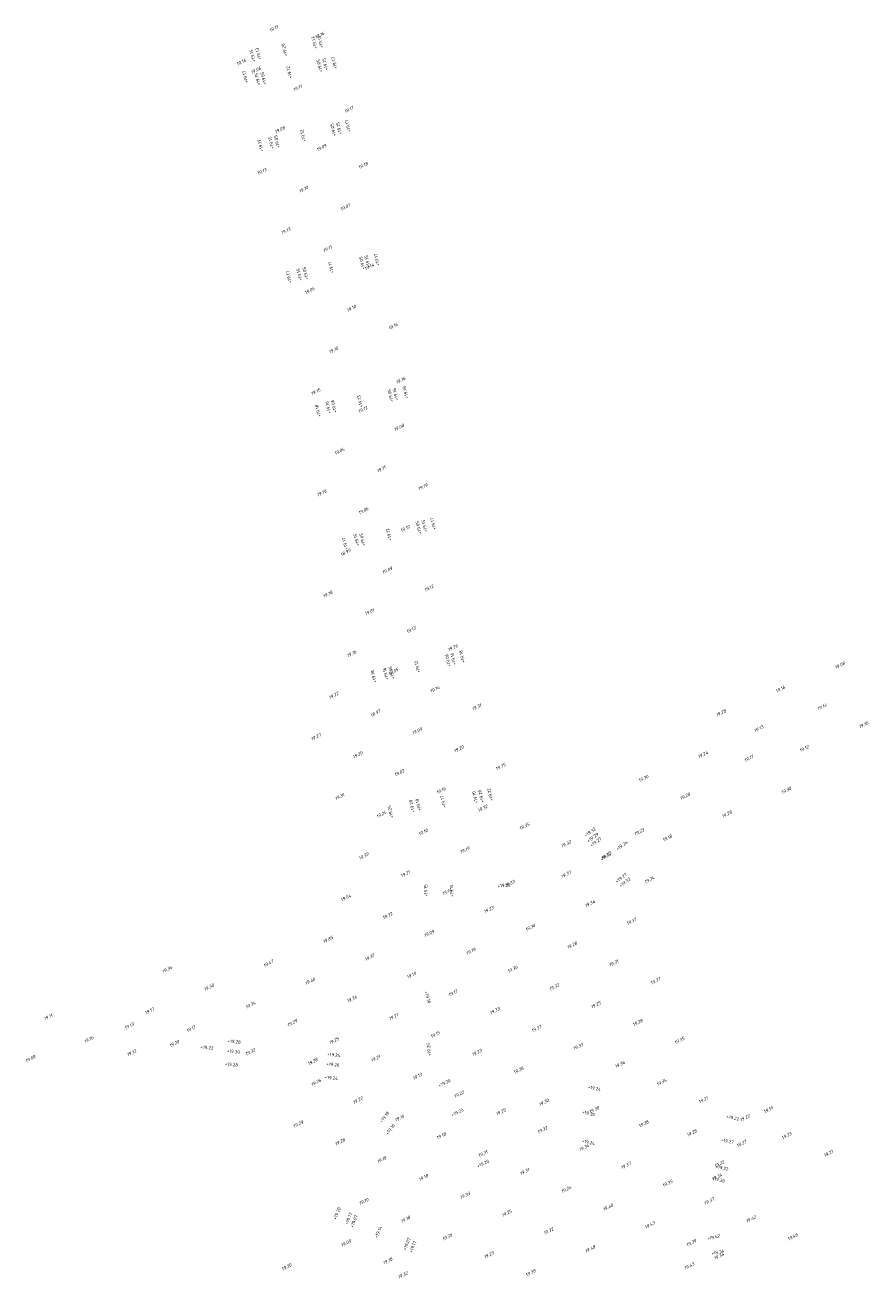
# Model space of a CAD drawing. Header units: metres. Extents: x 202983 to 204040, y 388598 to 392940.
# Tile 6 of 19: x 203947 to 204040, y 389813 to 389952. Entities that reach past the tile are written whole.
import ezdxf

# ---------------------------------------------------------------- set-up
doc = ezdxf.new("R2010")
doc.units = ezdxf.units.M
doc.layers.add('B-WE-OG-HOOGTEPUNT-T18', color=252, linetype='Continuous', lineweight=18)
doc.layers.add('N-WE-OG-HOOGTEPUNT-T25', color=7, linetype='Continuous', lineweight=25)
doc.styles.add('NLCS-ISO', font='NLCS-ISO.ttf')
doc.styles.add('NLCS-ISO-M200-T18', font='NLCS-ISO.ttf', dxfattribs={"height": 0.36})

msp = doc.modelspace()

# ---------------------------------------------------------------- texts
at = {"layer": 'B-WE-OG-HOOGTEPUNT-T18', "linetype": 'Continuous', "lineweight": 18, "char_height": 0.36, "attachment_point": 8, "rotation": 27, "style": 'NLCS-ISO'}
for s, insert in [('{\\fNLCS-ISO|b0|i1|c0|p2;\\C256;19.11}', (203974.48, 389950.97, 19.11)), ('{\\fNLCS-ISO|b0|i1|c0|p2;\\C256;19.16}', (203979.55, 389950.24, 19.16)), ('{\\fNLCS-ISO|b0|i1|c0|p2;\\C256;19.16}', (203970.9, 389947.27, 19.16)), ('{\\fNLCS-ISO|b0|i1|c0|p2;\\C256;19.06}', (203972.52, 389946.37, 19.06)), ('{\\fNLCS-ISO|b0|i1|c0|p2;\\C256;19.11}', (203977.11, 389944.41, 19.11)), ('{\\fNLCS-ISO|b0|i1|c0|p2;\\C256;19.17}', (203982.79, 389942.05, 19.17)), ('{\\fNLCS-ISO|b0|i1|c0|p2;\\C256;19.08}', (203975.15, 389939.81, 19.08)), ('{\\fNLCS-ISO|b0|i1|c0|p2;\\C256;19.09}', (203979.75, 389937.84, 19.09)), ('{\\fNLCS-ISO|b0|i1|c0|p2;\\C256;19.18}', (203984.34, 389935.88, 19.18)), ('{\\fNLCS-ISO|b0|i1|c0|p2;\\C256;19.13}', (203973.18, 389935.21, 19.13)), ('{\\fNLCS-ISO|b0|i1|c0|p2;\\C256;19.10}', (203977.78, 389933.25, 19.1)), ('{\\fNLCS-ISO|b0|i1|c0|p2;\\C256;19.07}', (203982.38, 389931.28, 19.07)), ('{\\fNLCS-ISO|b0|i1|c0|p2;\\C256;19.13}', (203975.81, 389928.65, 19.13)), ('{\\fNLCS-ISO|b0|i1|c0|p2;\\C256;19.11}', (203980.41, 389926.68, 19.11)), ('{\\fNLCS-ISO|b0|i1|c0|p2;\\C256;19.14}', (203985.01, 389924.72, 19.14)), ('{\\fNLCS-ISO|b0|i1|c0|p2;\\C256;19.06}', (203978.44, 389922.08, 19.06)), ('{\\fNLCS-ISO|b0|i1|c0|p2;\\C256;19.10}', (203983.04, 389920.12, 19.1)), ('{\\fNLCS-ISO|b0|i1|c0|p2;\\C256;19.16}', (203987.64, 389918.15, 19.16)), ('{\\fNLCS-ISO|b0|i1|c0|p2;\\C256;19.10}', (203981.07, 389915.52, 19.1)), ('{\\fNLCS-ISO|b0|i1|c0|p2;\\C256;19.16}', (203988.48, 389912.19, 19.16)), ('{\\fNLCS-ISO|b0|i1|c0|p2;\\C256;19.15}', (203979.11, 389910.92, 19.15)), ('{\\fNLCS-ISO|b0|i1|c0|p2;\\C256;19.12}', (203984.31, 389908.96, 19.12)), ('{\\fNLCS-ISO|b0|i1|c0|p2;\\C256;19.08}', (203988.3, 389906.99, 19.08)), ('{\\fNLCS-ISO|b0|i1|c0|p2;\\C256;19.04}', (203981.74, 389904.36, 19.04)), ('{\\fNLCS-ISO|b0|i1|c0|p2;\\C256;19.11}', (203986.34, 389902.39, 19.11)), ('{\\fNLCS-ISO|b0|i1|c0|p2;\\C256;19.15}', (203979.77, 389899.76, 19.15)), ('{\\fNLCS-ISO|b0|i1|c0|p2;\\C256;19.19}', (203990.93, 389900.43, 19.19)), ('{\\fNLCS-ISO|b0|i1|c0|p2;\\C256;19.06}', (203984.37, 389897.8, 19.06)), ('{\\fNLCS-ISO|b0|i1|c0|p2;\\C256;19.10}', (203988.97, 389895.83, 19.1)), ('{\\fNLCS-ISO|b0|i1|c0|p2;\\C256;18.99}', (203982.4, 389893.2, 18.99)), ('{\\fNLCS-ISO|b0|i1|c0|p2;\\C256;19.09}', (203987, 389891.23, 19.09)), ('{\\fNLCS-ISO|b0|i1|c0|p2;\\C256;19.12}', (203991.6, 389889.27, 19.12)), ('{\\fNLCS-ISO|b0|i1|c0|p2;\\C256;19.18}', (203980.44, 389888.6, 19.18)), ('{\\fNLCS-ISO|b0|i1|c0|p2;\\C256;19.01}', (203985.03, 389886.64, 19.01)), ('{\\fNLCS-ISO|b0|i1|c0|p2;\\C256;19.13}', (203989.63, 389884.67, 19.13)), ('{\\fNLCS-ISO|b0|i1|c0|p2;\\C256;19.16}', (203983.07, 389882.04, 19.16)), ('{\\fNLCS-ISO|b0|i1|c0|p2;\\C256;19.26}', (203994.23, 389882.7, 19.26)), ('{\\fNLCS-ISO|b0|i1|c0|p2;\\C256;19.08}', (204036.9, 389880.76, 19.08)), ('{\\fNLCS-ISO|b0|i1|c0|p2;\\C256;19.05}', (203987.66, 389880.07, 19.05)), ('{\\fNLCS-ISO|b0|i1|c0|p2;\\C256;19.14}', (203992.26, 389878.11, 19.14)), ('{\\fNLCS-ISO|b0|i1|c0|p2;\\C256;19.16}', (204030.34, 389878.13, 19.16)), ('{\\fNLCS-ISO|b0|i1|c0|p2;\\C256;19.22}', (203981.1, 389877.44, 19.22)), ('{\\fNLCS-ISO|b0|i1|c0|p2;\\C256;19.14}', (204034.94, 389876.17, 19.14)), ('{\\fNLCS-ISO|b0|i1|c0|p2;\\C256;18.97}', (203985.7, 389875.48, 18.97)), ('{\\fNLCS-ISO|b0|i1|c0|p2;\\C256;19.31}', (203996.86, 389876.14, 19.31)), ('{\\fNLCS-ISO|b0|i1|c0|p2;\\C256;19.28}', (204023.78, 389875.5, 19.28)), ('{\\fNLCS-ISO|b0|i1|c0|p2;\\C256;19.09}', (203990.29, 389873.51, 19.09)), ('{\\fNLCS-ISO|b0|i1|c0|p2;\\C256;19.13}', (204027.96, 389873.76, 19.13)), ('{\\fNLCS-ISO|b0|i1|c0|p2;\\C256;19.16}', (204039.53, 389874.2, 19.16)), ('{\\fNLCS-ISO|b0|i1|c0|p2;\\C256;19.27}', (203979.13, 389872.85, 19.27)), ('{\\fNLCS-ISO|b0|i1|c0|p2;\\C256;19.20}', (203983.73, 389870.88, 19.2)), ('{\\fNLCS-ISO|b0|i1|c0|p2;\\C256;19.20}', (203994.89, 389871.54, 19.2)), ('{\\fNLCS-ISO|b0|i1|c0|p2;\\C256;19.24}', (204021.81, 389870.91, 19.24)), ('{\\fNLCS-ISO|b0|i1|c0|p2;\\C256;19.12}', (204032.97, 389871.57, 19.12)), ('{\\fNLCS-ISO|b0|i1|c0|p2;\\C256;19.35}', (203999.49, 389869.58, 19.35)), ('{\\fNLCS-ISO|b0|i1|c0|p2;\\C256;19.17}', (204026.88, 389870.49, 19.17)), ('{\\fNLCS-ISO|b0|i1|c0|p2;\\C256;19.02}', (203988.33, 389868.91, 19.02)), ('{\\fNLCS-ISO|b0|i1|c0|p2;\\C256;19.30}', (204015.25, 389868.27, 19.3)), ('{\\fNLCS-ISO|b0|i1|c0|p2;\\C256;19.16}', (203992.93, 389866.95, 19.16)), ('{\\fNLCS-ISO|b0|i1|c0|p2;\\C256;19.30}', (204031, 389866.97, 19.3)), ('{\\fNLCS-ISO|b0|i1|c0|p2;\\C256;19.31}', (203981.76, 389866.28, 19.31)), ('{\\fNLCS-ISO|b0|i1|c0|p2;\\C256;19.20}', (204019.84, 389866.31, 19.2)), ('{\\fNLCS-ISO|b0|i1|c0|p2;\\C256;19.24}', (203986.36, 389864.32, 19.24)), ('{\\fNLCS-ISO|b0|i1|c0|p2;\\C256;19.32}', (203997.52, 389864.98, 19.32)), ('{\\fNLCS-ISO|b0|i1|c0|p2;\\C256;19.28}', (204024.44, 389864.34, 19.28)), ('{\\fNLCS-ISO|b0|i1|c0|p2;\\C256;19.10}', (203990.96, 389862.35, 19.1)), ('{\\fNLCS-ISO|b0|i1|c0|p2;\\C256;19.35}', (204002.12, 389863.01, 19.35)), ('{\\fNLCS-ISO|b0|i1|c0|p2;\\C256;19.23}', (204014.78, 389862.38, 19.23)), ('{\\fNLCS-ISO|b0|i1|c0|p2;\\C256;19.32}', (204006.72, 389861.05, 19.32)), ('{\\fNLCS-ISO|b0|i1|c0|p2;\\C256;19.18}', (204017.88, 389861.71, 19.18)), ('{\\fNLCS-ISO|b0|i1|c0|p2;\\C256;19.39}', (203984.4, 389859.72, 19.39)), ('{\\fNLCS-ISO|b0|i1|c0|p2;\\C256;19.19}', (203995.56, 389860.38, 19.19)), ('{\\fNLCS-ISO|b0|i1|c0|p2;\\C256;19.33}', (204011.11, 389859.71, 19.33)), ('{\\fNLCS-ISO|b0|i1|c0|p2;\\C256;19.21}', (203988.99, 389857.75, 19.21)), ('{\\fNLCS-ISO|b0|i1|c0|p2;\\C256;19.37}', (204006.71, 389857.7, 19.37)), ('{\\fNLCS-ISO|b0|i1|c0|p2;\\C256;19.34}', (204015.91, 389857.11, 19.34)), ('{\\fNLCS-ISO|b0|i1|c0|p2;\\C256;19.14}', (203993.59, 389855.79, 19.14)), ('{\\fNLCS-ISO|b0|i1|c0|p2;\\C256;19.33}', (204000.51, 389856.69, 19.33)), ('{\\fNLCS-ISO|b0|i1|c0|p2;\\C256;19.54}', (203982.43, 389855.12, 19.54)), ('{\\fNLCS-ISO|b0|i1|c0|p2;\\C256;19.34}', (204009.35, 389854.48, 19.34)), ('{\\fNLCS-ISO|b0|i1|c0|p2;\\C256;19.32}', (203987.03, 389853.15, 19.32)), ('{\\fNLCS-ISO|b0|i1|c0|p2;\\C256;19.23}', (203998.19, 389853.82, 19.23)), ('{\\fNLCS-ISO|b0|i1|c0|p2;\\C256;19.30}', (204002.78, 389851.85, 19.3)), ('{\\fNLCS-ISO|b0|i1|c0|p2;\\C256;19.37}', (204013.94, 389852.52, 19.37)), ('{\\fNLCS-ISO|b0|i1|c0|p2;\\C256;19.85}', (203980.46, 389850.52, 19.85)), ('{\\fNLCS-ISO|b0|i1|c0|p2;\\C256;19.09}', (203991.62, 389851.19, 19.09)), ('{\\fNLCS-ISO|b0|i1|c0|p2;\\C256;19.37}', (203985.06, 389848.56, 19.37)), ('{\\fNLCS-ISO|b0|i1|c0|p2;\\C256;19.19}', (203996.22, 389849.22, 19.19)), ('{\\fNLCS-ISO|b0|i1|c0|p2;\\C256;19.28}', (204007.38, 389849.89, 19.28)), ('{\\fNLCS-ISO|b0|i1|c0|p2;\\C256;19.34}', (203962.74, 389847.23, 19.34)), ('{\\fNLCS-ISO|b0|i1|c0|p2;\\C256;19.47}', (203973.9, 389847.89, 19.47)), ('{\\fNLCS-ISO|b0|i1|c0|p2;\\C256;19.36}', (204000.82, 389847.26, 19.36)), ('{\\fNLCS-ISO|b0|i1|c0|p2;\\C256;19.31}', (204011.98, 389847.92, 19.31)), ('{\\fNLCS-ISO|b0|i1|c0|p2;\\C256;19.46}', (203978.5, 389845.93, 19.46)), ('{\\fNLCS-ISO|b0|i1|c0|p2;\\C256;19.19}', (203989.66, 389846.59, 19.19)), ('{\\fNLCS-ISO|b0|i1|c0|p2;\\C256;19.37}', (204016.58, 389845.95, 19.37)), ('{\\fNLCS-ISO|b0|i1|c0|p2;\\C256;19.30}', (203967.34, 389845.26, 19.3)), ('{\\fNLCS-ISO|b0|i1|c0|p2;\\C256;19.17}', (203994.25, 389844.62, 19.17)), ('{\\fNLCS-ISO|b0|i1|c0|p2;\\C256;19.32}', (204005.41, 389845.29, 19.32)), ('{\\fNLCS-ISO|b0|i1|c0|p2;\\C256;19.34}', (203971.93, 389843.3, 19.34)), ('{\\fNLCS-ISO|b0|i1|c0|p2;\\C256;19.34}', (203983.09, 389843.96, 19.34)), ('{\\fNLCS-ISO|b0|i1|c0|p2;\\C256;19.25}', (204010.01, 389843.32, 19.25)), ('{\\fNLCS-ISO|b0|i1|c0|p2;\\C256;19.11}', (203949.61, 389841.97, 19.11)), ('{\\fNLCS-ISO|b0|i1|c0|p2;\\C256;19.17}', (203960.77, 389842.63, 19.17)), ('{\\fNLCS-ISO|b0|i1|c0|p2;\\C256;19.21}', (203987.69, 389841.99, 19.21)), ('{\\fNLCS-ISO|b0|i1|c0|p2;\\C256;19.33}', (203998.85, 389842.66, 19.33)), ('{\\fNLCS-ISO|b0|i1|c0|p2;\\C256;19.13}', (203958.54, 389840.98, 19.13)), ('{\\fNLCS-ISO|b0|i1|c0|p2;\\C256;19.17}', (203965.37, 389840.67, 19.17)), ('{\\fNLCS-ISO|b0|i1|c0|p2;\\C256;19.29}', (203976.53, 389841.33, 19.29)), ('{\\fNLCS-ISO|b0|i1|c0|p2;\\C256;19.37}', (204003.45, 389840.69, 19.37)), ('{\\fNLCS-ISO|b0|i1|c0|p2;\\C256;19.28}', (204014.61, 389841.36, 19.28)), ('{\\fNLCS-ISO|b0|i1|c0|p2;\\C256;19.16}', (203954.09, 389839.49, 19.16)), ('{\\fNLCS-ISO|b0|i1|c0|p2;\\C256;19.20}', (203963.52, 389839.04, 19.2)), ('{\\fNLCS-ISO|b0|i1|c0|p2;\\C256;19.25}', (203981.13, 389839.36, 19.25)), ('{\\fNLCS-ISO|b0|i1|c0|p2;\\C256;19.15}', (203992.29, 389840.03, 19.15)), ('{\\fNLCS-ISO|b0|i1|c0|p2;\\C256;19.35}', (204019.21, 389839.39, 19.35)), ('{\\fNLCS-ISO|b0|i1|c0|p2;\\C256;19.12}', (203958.81, 389838.03, 19.12)), ('{\\fNLCS-ISO|b0|i1|c0|p2;\\C256;19.32}', (203971.9, 389838.13, 19.32)), ('{\\fNLCS-ISO|b0|i1|c0|p2;\\C256;19.23}', (203996.88, 389838.06, 19.23)), ('{\\fNLCS-ISO|b0|i1|c0|p2;\\C256;19.33}', (204008.05, 389838.73, 19.33)), ('{\\fNLCS-ISO|b0|i1|c0|p2;\\C256;19.08}', (203947.65, 389837.37, 19.08)), ('{\\fNLCS-ISO|b0|i1|c0|p2;\\C256;19.28}', (203978.78, 389837.06, 19.28)), ('{\\fNLCS-ISO|b0|i1|c0|p2;\\C256;19.21}', (203985.72, 389837.4, 19.21)), ('{\\fNLCS-ISO|b0|i1|c0|p2;\\C256;19.28}', (204001.48, 389836.1, 19.28)), ('{\\fNLCS-ISO|b0|i1|c0|p2;\\C256;19.36}', (204012.64, 389836.76, 19.36)), ('{\\fNLCS-ISO|b0|i1|c0|p2;\\C256;19.26}', (203979.16, 389834.77, 19.26)), ('{\\fNLCS-ISO|b0|i1|c0|p2;\\C256;19.13}', (203990.32, 389835.43, 19.13)), ('{\\fNLCS-ISO|b0|i1|c0|p2;\\C256;19.34}', (204017.24, 389834.79, 19.34)), ('{\\fNLCS-ISO|b0|i1|c0|p2;\\C256;19.22}', (203994.92, 389833.46, 19.22)), ('{\\fNLCS-ISO|b0|i1|c0|p2;\\C256;19.22}', (203983.76, 389832.8, 19.22)), ('{\\fNLCS-ISO|b0|i1|c0|p2;\\C256;19.30}', (204004.26, 389832.57, 19.3)), ('{\\fNLCS-ISO|b0|i1|c0|p2;\\C256;19.21}', (204021.84, 389832.83, 19.21)), ('{\\fNLCS-ISO|b0|i1|c0|p2;\\C256;19.10}', (203988.35, 389830.83, 19.1)), ('{\\fNLCS-ISO|b0|i1|c0|p2;\\C256;19.25}', (203999.52, 389831.5, 19.25)), ('{\\fNLCS-ISO|b0|i1|c0|p2;\\C256;19.30}', (204009.82, 389831.75, 19.3)), ('{\\fNLCS-ISO|b0|i1|c0|p2;\\C256;19.22}', (204026.43, 389830.86, 19.22)), ('{\\fNLCS-ISO|b0|i1|c0|p2;\\C256;19.19}', (204029.02, 389831.75, 19.19)), ('{\\fNLCS-ISO|b0|i1|c0|p2;\\C256;19.29}', (203977.19, 389830.17, 19.29)), ('{\\fNLCS-ISO|b0|i1|c0|p2;\\C256;19.32}', (204004.11, 389829.53, 19.32)), ('{\\fNLCS-ISO|b0|i1|c0|p2;\\C256;19.28}', (204015.27, 389830.2, 19.28)), ('{\\fNLCS-ISO|b0|i1|c0|p2;\\C256;19.28}', (204020.57, 389829.19, 19.28)), ('{\\fNLCS-ISO|b0|i1|c0|p2;\\C256;19.28}', (203981.79, 389828.2, 19.28)), ('{\\fNLCS-ISO|b0|i1|c0|p2;\\C256;19.18}', (203992.95, 389828.87, 19.18)), ('{\\fNLCS-ISO|b0|i1|c0|p2;\\C256;19.27}', (204026.06, 389828.02, 19.27)), ('{\\fNLCS-ISO|b0|i1|c0|p2;\\C256;19.23}', (204031.03, 389828.89, 19.23)), ('{\\fNLCS-ISO|b0|i1|c0|p2;\\C256;19.31}', (203997.55, 389826.9, 19.31)), ('{\\fNLCS-ISO|b0|i1|c0|p2;\\C256;19.34}', (204008.71, 389827.57, 19.34)), ('{\\fNLCS-ISO|b0|i1|c0|p2;\\C256;19.21}', (204035.63, 389826.93, 19.21)), ('{\\fNLCS-ISO|b0|i1|c0|p2;\\C256;19.10}', (203986.39, 389826.24, 19.1)), ('{\\fNLCS-ISO|b0|i1|c0|p2;\\C256;19.37}', (204013.31, 389825.6, 19.37)), ('{\\fNLCS-ISO|b0|i1|c0|p2;\\C256;19.22}', (204023.61, 389825.76, 19.22)), ('{\\fNLCS-ISO|b0|i1|c0|p2;\\C256;19.18}', (203990.99, 389824.27, 19.18)), ('{\\fNLCS-ISO|b0|i1|c0|p2;\\C256;19.31}', (204002.15, 389824.93, 19.31)), ('{\\fNLCS-ISO|b0|i1|c0|p2;\\C256;19.35}', (204017.9, 389823.63, 19.35)), ('{\\fNLCS-ISO|b0|i1|c0|p2;\\C256;19.34}', (204023.37, 389824.35, 19.34)), ('{\\fNLCS-ISO|b0|i1|c0|p2;\\C256;19.33}', (203995.58, 389822.3, 19.33)), ('{\\fNLCS-ISO|b0|i1|c0|p2;\\C256;19.24}', (204006.74, 389822.97, 19.24)), ('{\\fNLCS-ISO|b0|i1|c0|p2;\\C256;19.10}', (203984.42, 389821.64, 19.1)), ('{\\fNLCS-ISO|b0|i1|c0|p2;\\C256;19.40}', (204011.34, 389821, 19.4)), ('{\\fNLCS-ISO|b0|i1|c0|p2;\\C256;19.37}', (204022.5, 389821.67, 19.37)), ('{\\fNLCS-ISO|b0|i1|c0|p2;\\C256;19.18}', (203989.02, 389819.67, 19.18)), ('{\\fNLCS-ISO|b0|i1|c0|p2;\\C256;19.25}', (204000.18, 389820.34, 19.25)), ('{\\fNLCS-ISO|b0|i1|c0|p2;\\C256;19.42}', (204027.1, 389819.7, 19.42)), ('{\\fNLCS-ISO|b0|i1|c0|p2;\\C256;19.32}', (204004.78, 389818.37, 19.32)), ('{\\fNLCS-ISO|b0|i1|c0|p2;\\C256;19.43}', (204015.94, 389819.04, 19.43)), ('{\\fNLCS-ISO|b0|i1|c0|p2;\\C256;19.09}', (203982.46, 389817.04, 19.09)), ('{\\fNLCS-ISO|b0|i1|c0|p2;\\C256;19.30}', (203993.62, 389817.71, 19.3)), ('{\\fNLCS-ISO|b0|i1|c0|p2;\\C256;19.39}', (204020.53, 389817.07, 19.39)), ('{\\fNLCS-ISO|b0|i1|c0|p2;\\C256;19.46}', (204031.7, 389817.73, 19.46)), ('{\\fNLCS-ISO|b0|i1|c0|p2;\\C256;19.23}', (203998.21, 389815.74, 19.23)), ('{\\fNLCS-ISO|b0|i1|c0|p2;\\C256;19.48}', (204009.37, 389816.4, 19.48)), ('{\\fNLCS-ISO|b0|i1|c0|p2;\\C256;19.34}', (204023.58, 389815.61, 19.34)), ('{\\fNLCS-ISO|b0|i1|c0|p2;\\C256;19.20}', (203975.89, 389814.41, 19.2)), ('{\\fNLCS-ISO|b0|i1|c0|p2;\\C256;19.18}', (203987.05, 389815.08, 19.18)), ('{\\fNLCS-ISO|b0|i1|c0|p2;\\C256;19.43}', (204020.3, 389814.52, 19.43)), ('{\\fNLCS-ISO|b0|i1|c0|p2;\\C256;19.32}', (203988.72, 389813.52, 19.32)), ('{\\fNLCS-ISO|b0|i1|c0|p2;\\C256;19.38}', (204002.81, 389813.77, 19.38))]:
    msp.add_mtext(s, dxfattribs=dict(at, insert=insert))
at = {"layer": 'N-WE-OG-HOOGTEPUNT-T25', "linetype": 'Continuous', "lineweight": 25, "char_height": 0.36, "attachment_point": 8, "style": 'NLCS-ISO-M200-T18'}
for s, insert, rotation in [('+19.13', (203979.08, 389949.63, 19.05), 103.5), ('{\\fNLCS-ISO|b0|i0|c0|p2;+19.15}', (203979.74, 389949.71, 19.15), 103.5), ('+19.15', (203972.25, 389948.19, 19.05), 103.5), ('+19.13', (203972.9, 389948.38, 19.05), 103.5), ('+19.20', (203975.77, 389948.83, 19.12), 103.5), ('{\\fNLCS-ISO|b0|i0|c0|p2;+19.05}', (203979.65, 389947.07, 19.05), 103.5), ('{\\fNLCS-ISO|b0|i0|c0|p2;+19.15}', (203980.27, 389947.24, 19.15), 103.5), ('{\\fNLCS-ISO|b0|i0|c0|p2;+19.17}', (203981.28, 389947.37, 19.17), 103.5), ('{\\fNLCS-ISO|b0|i0|c0|p2;+19.17}', (203971.45, 389945.85, 19.17), 103.5), ('+19.15', (203972.81, 389945.6, 19.05), 103.5), ('{\\fNLCS-ISO|b0|i0|c0|p2;+19.05}', (203973.46, 389945.71, 19.05), 103.5), ('{\\fNLCS-ISO|b0|i0|c0|p2;+19.12}', (203976.3, 389946.36, 19.12), 103.5), ('{\\fNLCS-ISO|b0|i0|c0|p2;+19.05}', (203981.15, 389940.01, 19.05), 103.5), ('{\\fNLCS-ISO|b0|i0|c0|p2;+19.15}', (203981.79, 389940.17, 19.15), 103.5), ('{\\fNLCS-ISO|b0|i0|c0|p2;+19.17}', (203982.77, 389940.43, 19.17), 103.5), ('{\\fNLCS-ISO|b0|i0|c0|p2;+19.15}', (203974.31, 389938.59, 19.15), 103.5), ('{\\fNLCS-ISO|b0|i0|c0|p2;+19.05}', (203974.94, 389938.7, 19.05), 103.5), ('{\\fNLCS-ISO|b0|i0|c0|p2;+19.12}', (203977.82, 389939.36, 19.12), 103.5), ('{\\fNLCS-ISO|b0|i0|c0|p2;+19.17}', (203973.13, 389938.29, 19.17), 103.5), ('{\\fNLCS-ISO|b0|i0|c0|p2;+19.11}', (203980.91, 389924.82, 19.11), 103.5), ('{\\fNLCS-ISO|b0|i0|c0|p2;+19.05}', (203984.34, 389925.33, 19.05), 103.5), ('{\\fNLCS-ISO|b0|i0|c0|p2;+19.15}', (203984.92, 389925.5, 19.15), 103.5), ('{\\fNLCS-ISO|b0|i0|c0|p2;+19.17}', (203985.95, 389925.7, 19.17), 103.5), ('{\\fNLCS-ISO|b0|i0|c0|p2;+19.17}', (203976.25, 389923.78, 19.17), 103.5), ('{\\fNLCS-ISO|b0|i0|c0|p2;+19.15}', (203977.42, 389924.04, 19.15), 103.5), ('{\\fNLCS-ISO|b0|i0|c0|p2;+19.05}', (203978.09, 389924.18, 19.05), 103.5), ('{\\fNLCS-ISO|b0|i0|c0|p2;+19.06}', (203987.46, 389910.7, 19.06), 103.5), ('{\\fNLCS-ISO|b0|i0|c0|p2;+19.16}', (203988.02, 389910.85, 19.16), 103.5), ('{\\fNLCS-ISO|b0|i0|c0|p2;+19.18}', (203989.13, 389911.07, 19.18), 103.5), ('{\\fNLCS-ISO|b0|i0|c0|p2;+19.16}', (203980.6, 389909.41, 19.16), 103.5), ('{\\fNLCS-ISO|b0|i0|c0|p2;+19.06}', (203981.21, 389909.53, 19.06), 103.5), ('{\\fNLCS-ISO|b0|i0|c0|p2;+19.13}', (203984.1, 389910.07, 19.13), 103.5), ('{\\fNLCS-ISO|b0|i0|c0|p2;+19.18}', (203979.47, 389909.03, 19.18), 103.5), ('{\\fNLCS-ISO|b0|i0|c0|p2;+19.12}', (203987.28, 389895.39, 19.12), 103.5), ('{\\fNLCS-ISO|b0|i0|c0|p2;+19.05}', (203990.57, 389896.16, 19.05), 103.5), ('{\\fNLCS-ISO|b0|i0|c0|p2;+19.15}', (203991.22, 389896.33, 19.15), 103.5), ('{\\fNLCS-ISO|b0|i0|c0|p2;+19.17}', (203992.19, 389896.56, 19.17), 103.5), ('{\\fNLCS-ISO|b0|i0|c0|p2;+19.17}', (203982.45, 389894.39, 19.17), 103.5), ('{\\fNLCS-ISO|b0|i0|c0|p2;+19.15}', (203983.72, 389894.8, 19.15), 103.5), ('{\\fNLCS-ISO|b0|i0|c0|p2;+19.05}', (203984.37, 389894.83, 19.05), 103.5), ('{\\fNLCS-ISO|b0|i0|c0|p2;+19.16}', (203994.37, 389881.68, 19.16), 103.5), ('{\\fNLCS-ISO|b0|i0|c0|p2;+19.18}', (203995.36, 389881.93, 19.18), 103.5), ('{\\fNLCS-ISO|b0|i0|c0|p2;+19.12}', (203990.43, 389880.79, 19.12), 103.5), ('{\\fNLCS-ISO|b0|i0|c0|p2;+19.06}', (203993.8, 389881.51, 19.06), 103.5), ('{\\fNLCS-ISO|b0|i0|c0|p2;+19.18}', (203985.61, 389879.74, 19.18), 103.5), ('{\\fNLCS-ISO|b0|i0|c0|p2;+19.16}', (203986.93, 389880.03, 19.16), 103.5), ('{\\fNLCS-ISO|b0|i0|c0|p2;+19.06}', (203987.59, 389880.14, 19.06), 103.5), ('{\\fNLCS-ISO|b0|i0|c0|p2;+19.10}', (203996.78, 389866.41, 19.1), 103.5), ('{\\fNLCS-ISO|b0|i0|c0|p2;+19.20}', (203997.46, 389866.52, 19.2), 103.5), ('{\\fNLCS-ISO|b0|i0|c0|p2;+19.22}', (203998.45, 389866.71, 19.22), 103.5), ('{\\fNLCS-ISO|b0|i0|c0|p2;+19.20}', (203989.84, 389865.43, 19.2), 103.5), ('{\\fNLCS-ISO|b0|i0|c0|p2;+19.10}', (203990.53, 389865.57, 19.1), 103.5), ('{\\fNLCS-ISO|b0|i0|c0|p2;+19.17}', (203993.28, 389865.93, 19.17), 103.5), ('+19.24', (203987.47, 389864.82, 19.2), 103.5), ('+19.32', (204009.4, 389862.39, 19.22), 36.6325), ('+19.29', (204009.7, 389861.79, 19.22), 36.6325), ('+19.27', (204010.04, 389861.29, 19.22), 36.6325), ('+19.24', (204012.91, 389860.9, 19.22), 36.6325), ('+19.32', (204011.14, 389859.75, 19.22), 36.6325), ('+19.27', (204012.84, 389857.33, 19.22), 36.6325), ('+19.32', (204013.24, 389856.85, 19.22), 36.6325), ('+19.15', (203991.37, 389856.09, 19.17), 91.2881), ('+19.15', (203994.21, 389856.07, 19.17), 91.2881), ('+19.32', (203999.84, 389856.48, 19.22), 5.6899), ('+19.10', (203991.23, 389844.28, 19.17), 286.7003), ('+19.28', (203970.04, 389839.26, 19.17), 354.3492), ('+19.22', (203967.04, 389838.6, 19.17), 354.3492), ('+19.30', (203969.95, 389838.17, 19.17), 354.3492), ('+19.24', (203981.03, 389837.8, 19.17), 354.3492), ('+19.25', (203991.71, 389838.57, 19.17), 95.207), ('+19.28', (203969.74, 389836.73, 19.17), 354.3492), ('+19.26', (203980.93, 389836.73, 19.17), 354.3492), ('+19.24', (203980.75, 389835.26, 19.17), 354.3492), ('+19.20', (203993.32, 389834.69, 19.07), 25.6325), ('+19.24', (204009.74, 389834.12, 19.07), 347.2143), ('+19.18', (203986.78, 389831, 19.17), 53.5144), ('+19.25', (203994.74, 389831.46, 19.07), 25.6325), ('+19.30', (204009.09, 389831.34, 19.07), 347.2143), ('+19.22', (204025, 389830.85, 19.07), 347.2143), ('+19.10', (203987.42, 389829.65, 19.17), 53.5144), ('+19.24', (204009.08, 389828.16, 19.07), 347.2143), ('+19.27', (204024.4, 389828.29, 19.07), 347.2143), ('+19.20', (203997.58, 389825.81, 19.07), 25.6325), ('+19.22', (204023.8, 389825.34, 19.07), 347.2143), ('+19.30', (204023.41, 389824.02, 19.07), 347.2143), ('{\\fNLCS-ISO|b0|i0|c0|p2;+19.20}', (203981.56, 389820.41, 19.2), 67.8553), ('{\\fNLCS-ISO|b0|i0|c0|p2;+19.17}', (203982.84, 389819.85, 19.17), 67.8553), ('{\\fNLCS-ISO|b0|i0|c0|p2;+19.07}', (203983.44, 389819.55, 19.07), 67.8553), ('{\\fNLCS-ISO|b0|i0|c0|p2;+19.14}', (203986.11, 389818.35, 19.14), 67.8553), ('{\\fNLCS-ISO|b0|i0|c0|p2;+19.07}', (203989.26, 389817.04, 19.07), 67.8553), ('{\\fNLCS-ISO|b0|i0|c0|p2;+19.17}', (203989.92, 389816.73, 19.17), 67.8553), ('+19.42', (204022.96, 389817.68, 19.07), 14.4322), ('+19.34', (204023.43, 389816.04, 19.07), 14.4322)]:
    msp.add_mtext(s, dxfattribs=dict(at, insert=insert, rotation=rotation))

doc.saveas('drawing.dxf')
